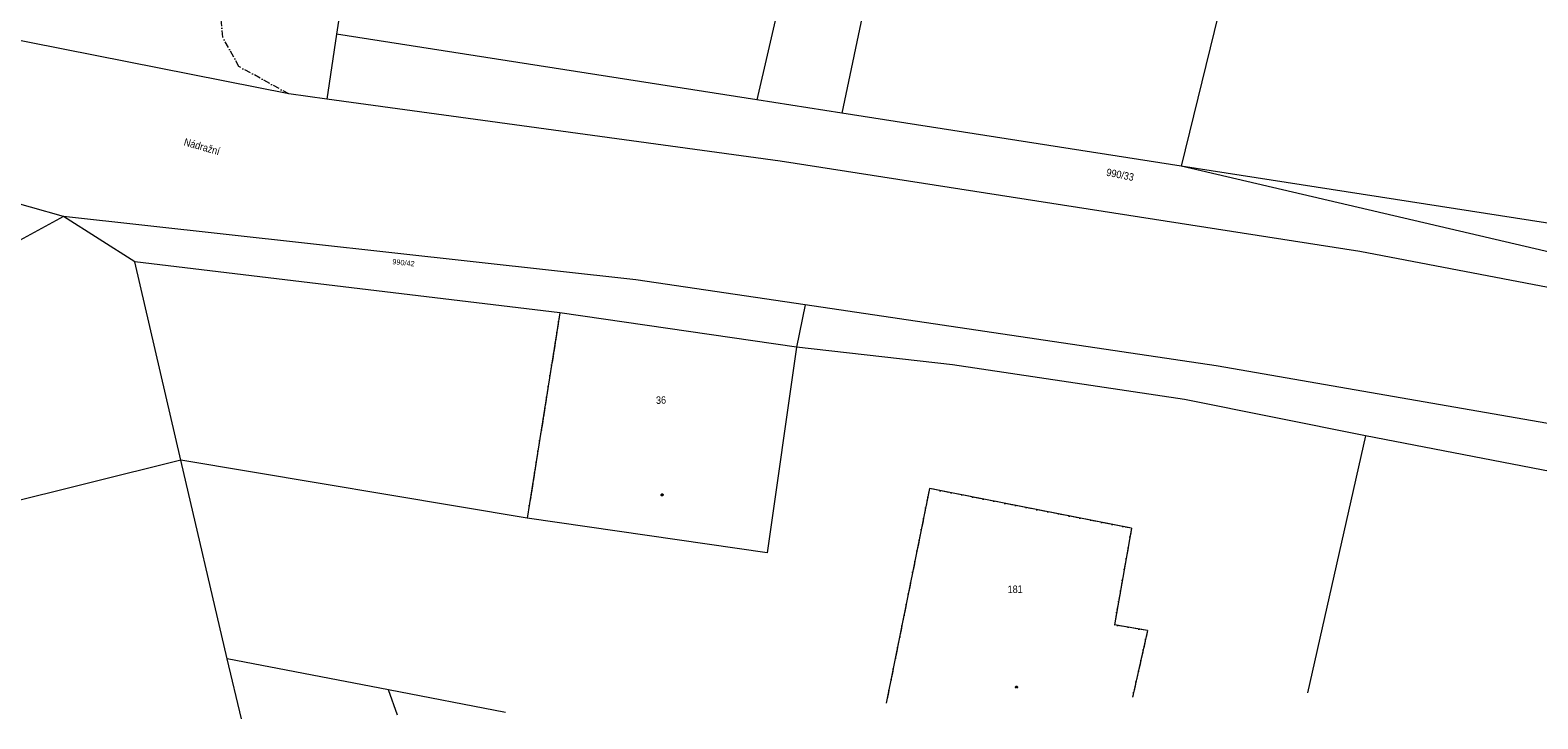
# Model space of a CAD drawing. Header units: millimetres. Extents: x -211955 to 157391, y -241491 to 94238.
# Tile 5 of 138: x -96477 to -27614, y -238689 to -207237. Entities that reach past the tile are written whole.
import ezdxf

# ---------------------------------------------------------------- set-up
doc = ezdxf.new("R2010")
doc.units = ezdxf.units.MM
doc.linetypes.add('Cerchovana_1', pattern=[500, 300, -100, 0, -100])
doc.layers.add('XR$1$PODKLAD_1', color=7, linetype='Continuous', lineweight=25)

# ---------------------------------------------------------------- blocks, each defined once
blk = doc.blocks.new('$280')
at = {"layer": 'XR$1$PODKLAD_1', "color": 7, "lineweight": 25}
blk.add_lwpolyline([(0, 170), (100, 150), (150, 60), (170, 0), (150, -90), (70, -160), (0, -170), (-90, -140), (-150, -80), (-170, 0), (-150, 90), (-70, 160), (0, 170)], close=True, dxfattribs=at)

msp = doc.modelspace()

# ---------------------------------------------------------------- linework, layer by layer
at = {"layer": 'XR$1$PODKLAD_1', "color": 126, "linetype": 'Continuous', "lineweight": 13}
for p, q in [((-55712.64, -193548.437), (-59408.675, -211023.508)), ((-81422.476, -200445.836), (-82483.062, -207423.698)), ((-61013.674, -200559.452), (-63284.559, -210417.605)), ((-41402.836, -203233.235), (-43905.137, -213447.122)), ((-84657.455, -210147.393), (-101433.245, -206824.459)), ((-82483.062, -207423.698), (-82931.154, -210385.473)), ((-63284.559, -210417.605), (-82483.062, -207423.698)), ((-82931.154, -210385.473), (-84657.455, -210147.393)), ((-62226.016, -213222.687), (-82931.154, -210385.473)), ((-59408.675, -211023.508), (-63284.559, -210417.605)), ((-43905.137, -213447.122), (-59408.675, -211023.508)), ((-94954.481, -215739.509), (-105448.504, -212823.9)), ((-35747.794, -217349.86), (-62226.016, -213222.687)), ((24232.435, -229374.476), (-43905.137, -213447.122)), ((-26584.35, -216146.615), (-43905.137, -213447.122)), ((-94954.481, -215739.509), (-110304.561, -224145.367)), ((-91703.132, -217811.037), (-94954.481, -215739.509)), ((-68806.088, -218644.343), (-94954.481, -215739.509)), ((7233.816, -225526.807), (-35747.794, -217349.86)), ((-89592.102, -226872.37), (-91703.132, -217811.037)), ((-72280.51, -220149.299), (-91703.132, -217811.037)), ((-61086.013, -219786.9), (-68806.088, -218644.343)), ((-72280.51, -220149.299), (-73772.818, -229528.373)), ((-61479.181, -221717.035), (-72280.51, -220149.299)), ((-61479.181, -221717.035), (-72280.51, -220149.299)), ((-61086.013, -219786.9), (-61479.181, -221717.035)), ((-42302.74, -222570.845), (-61086.013, -219786.9)), ((-61479.181, -221717.035), (-62821.29, -231102.457)), ((-61479.181, -221717.035), (-62821.29, -231102.457)), ((-54347.448, -222523.803), (-61479.181, -221717.035)), ((-43755.813, -224106.644), (-54347.448, -222523.803)), ((-10900.938, -228018.649), (-42302.74, -222570.845)), ((-35483.006, -225765.909), (-43755.813, -224106.644)), ((-35483.006, -225765.909), (-38138.279, -237503.968)), ((-7382.418, -231204.008), (-35483.006, -225765.909)), ((-89592.102, -226872.37), (-100916.707, -229698.663)), ((-87480.829, -235943.7), (-89592.102, -226872.37)), ((-73772.818, -229528.373), (-89592.102, -226872.37)), ((-55400.396, -228171.086), (-57372.586, -237971.956)), ((-46173.492, -229987.191), (-55400.396, -228171.086)), ((-62821.29, -231102.457), (-73772.818, -229528.373)), ((-62821.29, -231102.457), (-73772.818, -229528.373)), ((-46173.492, -229987.191), (-46956.448, -234397.54)), ((-45439.597, -234660.722), (-46956.448, -234397.54)), ((-45439.597, -234660.722), (-46125.915, -237698.315)), ((-86823.87, -238688.533), (-87480.829, -235943.7)), ((-80114.08, -237364.934), (-87480.829, -235943.7)), ((-79695.98, -238515.105), (-80114.08, -237364.934)), ((-74767.438, -238395.189), (-80114.08, -237364.934))]:
    msp.add_line(p, q, dxfattribs=at)
at = {"layer": 'XR$1$PODKLAD_1', "color": 126, "linetype": 'Cerchovana_1', "lineweight": 13}
for p, q in [((-87681.524, -207550.181), (-88001.94, -203836.876)), ((-86938.411, -208902.506), (-87681.524, -207550.181)), ((-84657.455, -210147.393), (-86938.411, -208902.506)), ((-72280.51, -220149.299), (-73772.818, -229528.373)), ((-55400.396, -228171.086), (-57372.586, -237971.956)), ((-46173.492, -229987.191), (-55400.396, -228171.086)), ((-46173.492, -229987.191), (-46956.448, -234397.54)), ((-45439.597, -234660.722), (-46956.448, -234397.54)), ((-45439.597, -234660.722), (-46125.915, -237698.315))]:
    msp.add_line(p, q, dxfattribs=at)

# ---------------------------------------------------------------- block references
at = {"layer": 'XR$1$PODKLAD_1', "color": 7, "linetype": 'Continuous', "lineweight": 25, "xscale": 0.2, "yscale": 0.2, "rotation": 181.3937829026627}
for p in [(-67617.024, -228458.324), (-51428.458, -237247.159)]:
    msp.add_blockref('$280', p, dxfattribs=at)

# ---------------------------------------------------------------- texts
at = {"layer": 'XR$1$PODKLAD_1', "color": 126, "linetype": 'Continuous', "lineweight": 35, "char_height": 340}
for s, insert, width, attachment_point, rotation in [('\\W0.91;Nádražní', (-89484.222, -212493.382), 2415.58254, 7, 344.0227829), ('\\W0.91;990/33', (-47345.457, -213885.631), 1825.81671, 7, 348.7777829), ('\\W0.91;36', (-67658.05, -224305.427), 646.28505, 8, 1.3937829), ('\\W0.91;181', (-51483.129, -232944.549), 941.16797, 8, 1.3937829)]:
    msp.add_mtext(s, dxfattribs=dict(at, insert=insert, width=width, attachment_point=attachment_point, rotation=rotation))
at = {"layer": 'XR$1$PODKLAD_1', "color": 126, "linetype": 'Continuous', "lineweight": 25, "insert": (-79945.233, -217927.656), "char_height": 240, "width": 1288.8118, "attachment_point": 7, "rotation": 354.1067829}
msp.add_mtext('\\W0.91;990/42', dxfattribs=at)

doc.saveas('drawing.dxf')
